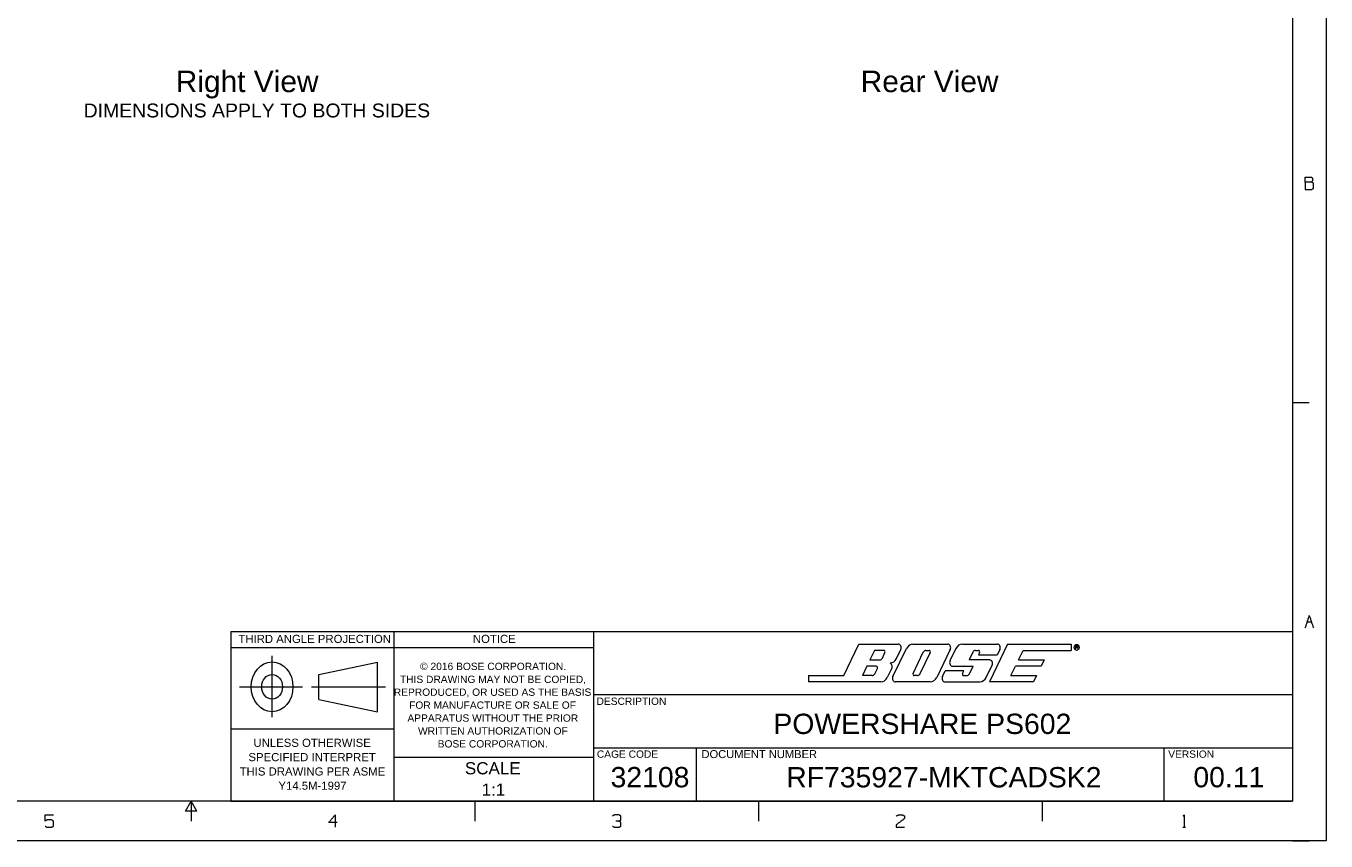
# Model space of a CAD drawing. Header units: millimetres. Extents: x 0 to 2122, y 0 to 1639.
# Tile 20 of 75: x 906 to 2122, y 0 to 762. Entities that reach past the tile are written whole.
import ezdxf

# ---------------------------------------------------------------- set-up
doc = ezdxf.new("R2010")
doc.units = ezdxf.units.MM
doc.layers.add('1', color=7, linetype='Continuous', true_color=0xffffff)
doc.styles.add('Arial', font='arial.ttf')

msp = doc.modelspace()

# ---------------------------------------------------------------- linework, layer by layer
at = {"layer": '1', "color": 7, "linetype": 'Continuous', "lineweight": 13}
for p, q in [((2121.7, 1639.5), (2121.7, 0)), ((2090.5, 1602.2), (2090.5, 37.3)), ((2090.5, 409.9), (2106.1, 409.9)), ((2090.5, 245.6), (2090.5, 186.9)), ((1097.9, 195.7), (1097.9, 37.3)), ((1097.9, 195.7), (1250.3, 195.7)), ((1250.3, 195.7), (1437, 195.7)), ((1250.3, 195.7), (1250.3, 37.3)), ((1437, 195.7), (1437, 37.3)), ((1437, 195.7), (1491, 195.7)), ((1491, 195.7), (1525.4, 195.7)), ((1525.4, 195.7), (1586.8, 195.7)), ((1586.8, 195.7), (1758.8, 195.7)), ((1758.8, 195.7), (1970.1, 195.7)), ((1970.1, 195.7), (2090.5, 195.7)), ((2104.2, 204.9), (2108.1, 204.9)), ((1670.9, 154.6), (1685.1, 184)), ((1685.1, 184), (1721.8, 184)), ((1735.6, 184), (1768.1, 184)), ((1781.8, 184), (1814.4, 184)), ((1824, 184), (1807, 148.7)), ((1824, 184), (1883.6, 184)), ((1883.6, 184), (1883.6, 178.1)), ((1887.7, 179.5), (1887.7, 182.4)), ((1887.7, 182.4), (1889.1, 182.4)), ((1889.1, 182.4), (1889.6, 182.2)), ((2090.5, 186.9), (2090.5, 172.2)), ((1097.9, 181), (1250.3, 181)), ((1136.5, 115.6), (1136.5, 173.1)), ((1250.3, 181), (1437, 181)), ((1699.7, 178.1), (1695.4, 169.3)), ((1708.4, 178.1), (1699.7, 178.1)), ((1707, 171), (1709.4, 176.1)), ((1716.8, 153.6), (1729.5, 179.8)), ((1720.1, 170.5), (1724.2, 179.1)), ((1735.7, 156.6), (1745.2, 176.4)), ((1751.7, 176.1), (1742.1, 156.3)), ((1747.7, 178.1), (1750.7, 178.1)), ((1770.5, 179.1), (1757.8, 152.9)), ((1775.8, 179.8), (1770.2, 168.4)), ((1791.5, 176.4), (1788.1, 169.3)), ((1794, 178.1), (1796.9, 178.1)), ((1797.9, 176.1), (1796.8, 173.7)), ((1814.2, 173.7), (1796.8, 173.7)), ((1816.8, 179.1), (1814.2, 173.7)), ((1834.3, 169.3), (1838.6, 178.1)), ((1838.6, 178.1), (1883.6, 178.1)), ((1889.1, 181), (1887.7, 181)), ((1889.6, 181.3), (1889.1, 181)), ((1889.6, 179.5), (1889.1, 181)), ((1889.6, 182.2), (1889.6, 181.3)), ((2090.5, 172.2), (2090.5, 148.8)), ((1180.1, 155.7), (1235, 167.3)), ((1235, 120.8), (1235, 167.3)), ((1692.5, 163.4), (1688.3, 154.6)), ((1701.3, 163.4), (1692.5, 163.4)), ((1695.4, 169.3), (1704.6, 169.3)), ((1699.9, 156.2), (1702.3, 161.3)), ((1715.8, 161.6), (1711.6, 152.9)), ((1763.1, 153.6), (1765.7, 159)), ((1783.1, 159), (1765.7, 159)), ((1772.6, 163.4), (1791.8, 163.4)), ((1781.9, 156.6), (1783.1, 159)), ((1807.3, 169.3), (1788.1, 169.3)), ((1788.4, 156.3), (1791.8, 163.4)), ((1804.1, 152.9), (1809.6, 164.4)), ((1809.1, 168.4), (1809.3, 168.1)), ((1827.2, 154.6), (1831.5, 163.4)), ((1855.5, 163.4), (1831.5, 163.4)), ((1834.3, 169.3), (1858.3, 169.3)), ((1858.3, 169.3), (1855.5, 163.4)), ((1180.1, 132.4), (1180.1, 155.7)), ((1638, 154.6), (1670.9, 154.6)), ((1638, 154.6), (1638, 148.7)), ((1705.5, 148.7), (1638, 148.7)), ((1697.4, 154.6), (1688.3, 154.6)), ((1751.8, 148.7), (1719.2, 148.7)), ((1739.7, 154.6), (1736.7, 154.6)), ((1765.5, 148.7), (1798, 148.7)), ((1782.9, 154.6), (1785.9, 154.6)), ((1848.3, 148.7), (1807, 148.7)), ((1827.2, 154.6), (1851.2, 154.6)), ((1851.2, 154.6), (1848.3, 148.7)), ((1851.1, 154.6), (1851.1, 154.5)), ((2090.5, 148.8), (2090.5, 137)), ((1105.9, 144.1), (1165, 144.1)), ((1173.3, 144.1), (1242.4, 144.1)), ((1437, 137), (1491, 137)), ((1491, 137), (1758.8, 137)), ((1758.8, 137), (1970.1, 137)), ((1970.1, 137), (2090.5, 137)), ((2090.5, 137), (2090.5, 122.3)), ((1180.1, 132.4), (1235, 120.8)), ((2090.5, 122.3), (2090.5, 87.1)), ((1097.9, 104.7), (1250.3, 104.7)), ((1437, 87.1), (1491, 87.1)), ((1491, 87.1), (1525.4, 87.1)), ((1525.4, 87.1), (1586.8, 87.1)), ((1532.8, 87.1), (1532.8, 72.5)), ((1586.8, 87.1), (1758.8, 87.1)), ((1758.8, 87.1), (1970.1, 87.1)), ((1970.1, 87.1), (2090.5, 87.1)), ((1970.1, 87.1), (1970.1, 72.5)), ((2090.5, 87.1), (2090.5, 72.5)), ((1250.3, 78.3), (1437, 78.3)), ((1532.8, 72.5), (1532.8, 37.3)), ((1970.1, 72.5), (1970.1, 37.3)), ((2090.5, 72.5), (2090.5, 37.3)), ((2090.5, 37.3), (31.2, 37.3)), ((1055.4, 27.9), (1060.8, 37.3)), ((1060.8, 37.3), (1060.8, 18.6)), ((1066.2, 27.9), (1060.8, 37.3)), ((1060.8, 37.3), (1060.8, 18.6)), ((1097.9, 37.3), (1437, 37.3)), ((1326.1, 37.3), (1326.1, 18.6)), ((1437, 37.3), (1491, 37.3)), ((1491, 37.3), (1525.4, 37.3)), ((1525.4, 37.3), (1586.8, 37.3)), ((1586.8, 37.3), (1758.8, 37.3)), ((1591.3, 37.3), (1591.3, 18.6)), ((1758.8, 37.3), (1970.1, 37.3)), ((1856.5, 37.3), (1856.5, 18.6)), ((1970.1, 37.3), (2090.5, 37.3)), ((2121.7, 37.3), (2121.7, 18.6)), ((1066.2, 27.9), (1055.4, 27.9)), ((1987.9, 12.8), (1990.4, 12.8)), ((2121.7, 0), (0, 0)), ((2090.5, 0), (2106.1, 0))]:
    msp.add_line(p, q, dxfattribs=at)
for centre, major_axis, start_param, end_param in [((1721.8, 180.7), (0, 3.31), 4.18879, 6.283185), ((1735.6, 175.7), (0, 8.35), 0, 1.047197), ((1768.1, 180.7), (0, 3.29), 4.18879, 6.283185), ((1781.8, 175.7), (0, 8.35), 0, 1.047197), ((1814.4, 180.7), (0, 3.29), 4.18879, 6.283185), ((1704.6, 172.6), (0, 3.34), 3.141593, 4.18879), ((1708.4, 176.8), (0, 1.39), 4.18879, 6.283185), ((1714.1, 174.7), (0, 8.31), 3.157076, 4.18879), ((1747.7, 174.8), (0, 3.4), 0, 1.047198), ((1750.7, 176.8), (0, 1.39), 4.18879, 6.283185), ((1794, 174.8), (0, 3.4), 0, 1.047198), ((1796.9, 176.8), (0, 1.39), 4.18879, 6.283185), ((1701.3, 162), (0, 1.39), 4.18879, 6.283185), ((1713.4, 163.2), (0, 3.29), 4.18879, 5.992165), ((1772.6, 166.7), (0, 3.29), 1.047198, 3.141593), ((1807.3, 166), (0, 3.29), 4.18879, 6.283185), ((1697.4, 157.9), (0, 3.34), 3.141593, 4.18879), ((1705.5, 157), (0, 8.31), 3.141593, 4.18879), ((1719.2, 152), (0, 3.29), 1.047198, 3.141593), ((1736.7, 156), (0, 1.39), 1.047198, 3.141593), ((1739.7, 158), (0, 3.4), 3.141593, 4.18879), ((1751.8, 157.1), (0, 8.35), 3.141593, 4.18879), ((1765.5, 152), (0, 3.29), 1.047198, 3.141593), ((1782.9, 156), (0, 1.39), 1.047198, 3.141593), ((1785.9, 158), (0, 3.4), 3.141593, 4.18879), ((1798, 157.1), (0, 8.35), 3.141593, 4.18879)]:
    msp.add_ellipse(centre, major_axis=major_axis, ratio=0.83737, start_param=start_param, end_param=end_param, dxfattribs=at)
for centre, major_axis in [((1888.6, 181), (0, 2.79)), ((1136.5, 144.1), (0, 23.3)), ((1136.5, 144.1), (0, 11.6))]:
    msp.add_ellipse(centre, major_axis=major_axis, ratio=0.83737, dxfattribs=at)
for points in [[(2102.3, 615.9), (2102.3, 620.6)], [(2102.3, 620.6), (2108.1, 620.6)], [(2108.1, 620.6), (2109, 619.5)], [(2108.1, 615.9), (2102.3, 615.9)], [(2102.3, 615.9), (2102.3, 608.9)], [(2102.3, 608.9), (2108, 608.9)], [(2108, 608.9), (2109.9, 610)], [(2109, 617.1), (2108.1, 615.9)], [(2109.9, 614.8), (2108.1, 615.9)], [(2109, 619.5), (2109, 617.1)], [(2109.9, 610), (2109.9, 614.8)], [(2102.3, 199.1), (2106.1, 210.7)], [(2106.1, 210.7), (2110, 199.1)], [(924.3, 18.6), (924.3, 24.4)], [(924.3, 24.4), (932.2, 24.4)], [(1189.6, 17.4), (1195.4, 24.4)], [(1195.4, 24.4), (1195.4, 12.8)], [(1456.7, 24.4), (1454.7, 23.3)], [(1460.7, 24.4), (1456.7, 24.4)], [(1462.6, 23.3), (1460.7, 24.4)], [(1720, 23.3), (1721.9, 24.4)], [(1721.9, 24.4), (1725.9, 24.4)], [(1725.9, 24.4), (1727.8, 23.3)], [(1988.3, 23.4), (1989.1, 24.4)], [(1989.1, 24.4), (1989.1, 12.8)], [(926.2, 19.7), (924.3, 18.6)], [(924.3, 13.9), (926.2, 12.8)], [(930.2, 19.7), (926.2, 19.7)], [(926.2, 12.8), (930.2, 12.8)], [(932.2, 18.5), (930.2, 19.7)], [(930.2, 12.8), (932.2, 13.9)], [(932.2, 13.9), (932.2, 18.5)], [(1197.4, 17.4), (1189.6, 17.4)], [(1454.8, 13.9), (1456.7, 12.8)], [(1456.7, 12.8), (1460.7, 12.8)], [(1460.7, 18.6), (1457.7, 18.6)], [(1460.7, 18.6), (1462.6, 19.7)], [(1462.6, 17.4), (1460.7, 18.6)], [(1460.7, 12.8), (1462.6, 13.9)], [(1462.6, 19.7), (1462.6, 23.3)], [(1462.6, 13.9), (1462.6, 17.4)], [(1727.8, 21), (1719.9, 15.1)], [(1719.9, 15.1), (1720, 12.8)], [(1720, 12.8), (1727.8, 12.8)], [(1727.8, 23.3), (1727.8, 21)]]:
    msp.add_open_spline(points, degree=1, dxfattribs=at)

# ---------------------------------------------------------------- texts
at = {"layer": '1', "color": 7, "lineweight": 18, "style": 'Arial'}
for s, height, p in [('Right View', 20, (1046.4, 700)), ('Rear View', 20, (1686.7, 700)), ('DIMENSIONS APPLY TO BOTH SIDES', 13, (960.3, 676.3)), ('THIRD ANGLE PROJECTION', 7.594, (1105, 185.1)), ('NOTICE', 7.59, (1324.2, 185.1)), ('© 2016 BOSE CORPORATION.', 6.834, (1274.9, 159.8)), ('THIS DRAWING MAY NOT BE COPIED,', 6.834, (1256, 147.7)), ('REPRODUCED, OR USED AS THE BASIS', 6.834, (1250.3, 135.7)), ('DESCRIPTION', 6.834, (1439.8, 127.2)), ('FOR MANUFACTURE OR SALE OF', 6.834, (1264.6, 123.6)), ('APPARATUS WITHOUT THE PRIOR', 6.834, (1263, 111.5)), ('POWERSHARE PS602', 18.984, (1605.1, 100)), ('WRITTEN AUTHORIZATION OF', 6.834, (1272.9, 99.5)), ('UNLESS OTHERWISE', 7.594, (1119.1, 88)), ('BOSE CORPORATION.', 6.834, (1291.3, 87.4)), ('DOCUMENT NUMBER', 7.442, (1537.9, 77.5)), ('SPECIFIED INTERPRET', 7.594, (1114.4, 74.6)), ('SCALE', 11.39, (1316.7, 62.3)), ('CAGE CODE', 6.83, (1440.1, 77.8)), ('VERSION', 6.83, (1974.2, 77.8)), ('THIS DRAWING PER ASME', 7.594, (1106.1, 61.2)), ('32108', 18.98, (1452.9, 50.2)), ('RF735927-MKTCADSK2', 18.984, (1617.1, 50.1)), ('00.11', 18.98, (1997.7, 50.2)), ('Y14.5M-1997', 7.594, (1142.4, 47.9)), ('1:1', 11.39, (1332.3, 42.3))]:
    msp.add_text(s, height=height, dxfattribs=at).set_placement(p)

doc.saveas('drawing.dxf')
